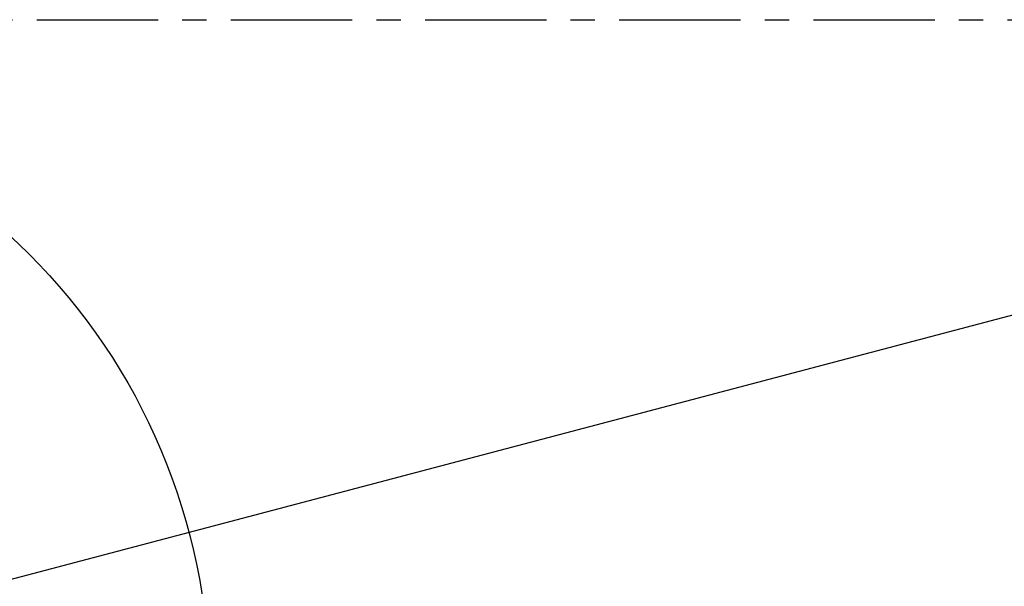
# Model space of a CAD drawing. Header units: millimetres. Extents: x -8713 to 3261, y -18743 to -8704.
# Tile 32 of 154: x -3827 to -2797, y -15287 to -14694. Entities that reach past the tile are written whole.
import ezdxf

# ---------------------------------------------------------------- set-up
doc = ezdxf.new("R2010")
doc.units = ezdxf.units.MM
doc.header["$LTSCALE"] = 10
doc.header["$PDSIZE"] = -1
doc.linetypes.add('CENTER', pattern=[50.8, 31.75, -6.35, 6.35, -6.35])
doc.linetypes.add('CENTERX2', pattern=[20.32, 12.7, -2.54, 2.54, -2.54])
doc.layers.get('Defpoints').update_dxf_attribs({"true_color": 0x5e5e5e})
doc.layers.add('中心线层', color=1, linetype='CENTER')
doc.dimstyles.new('ISO-25', dxfattribs={"dimscale": 20, "dimtxt": 4, "dimasz": 3.05, "dimexe": 3, "dimexo": 0.625, "dimtad": 1, "dimdec": 0, "dimtxsty": 'Standard', "dimcen": 2.5, "dimclrd": 1, "dimclre": 1, "dimclrt": 4, "dimadec": 1, "dimazin": 2, "dimtfac": 1, "dimtdec": 0, "dimtmove": 0, "dimatfit": 0, "dimfxl": 1, "dimarcsym": 0})

# ---------------------------------------------------------------- blocks, each defined once
blk = doc.blocks.new('*D173')
at = {"color": 1, "lineweight": -2, "transparency": 16777216}
blk.add_line((-4272.6, -15394.5), (-2305.1, -14875.6), dxfattribs=at)
at = {"color": 1, "lineweight": 20, "transparency": 16777216}
blk.add_solid([(-2307.7, -14865.8), (-2302.5, -14885.4), (-2246.1, -14860.1)], dxfattribs=at)
at = {"layer": 'Defpoints', "color": 0, "lineweight": 20, "transparency": 16777216}
for p in [(-2246.1, -14860.1), (-4272.6, -15394.5)]:
    blk.add_point(p, dxfattribs=at)
at = {"color": 4, "transparency": 16777216, "insert": (-2602.3, -14899.3), "char_height": 80, "attachment_point": 5, "rotation": 14.7735}
blk.add_mtext('R2096', dxfattribs=at)

msp = doc.modelspace()

# ---------------------------------------------------------------- linework, layer by layer
at = {"color": 4}
msp.add_circle((-4272.6, -15394.5), 643.7, dxfattribs=at)
at = {"layer": '中心线层', "color": 2, "linetype": 'CENTERX2'}
msp.add_line((-6247.9, -14694.2), (-2297.3, -14694.2), dxfattribs=at)

# ---------------------------------------------------------------- dimensions: what is measured, and where the dimension line sits
dim = msp.add_radius_dim(center=(-4272.6, -15394.5), mpoint=(-2246.1, -14860.1), dimstyle='ISO-25')
dim.commit()
dim.dimension.update_dxf_attribs({"geometry": '*D173', "text_midpoint": (-2588.8, -14950.4), "dimtype": 164})

doc.saveas('drawing.dxf')
